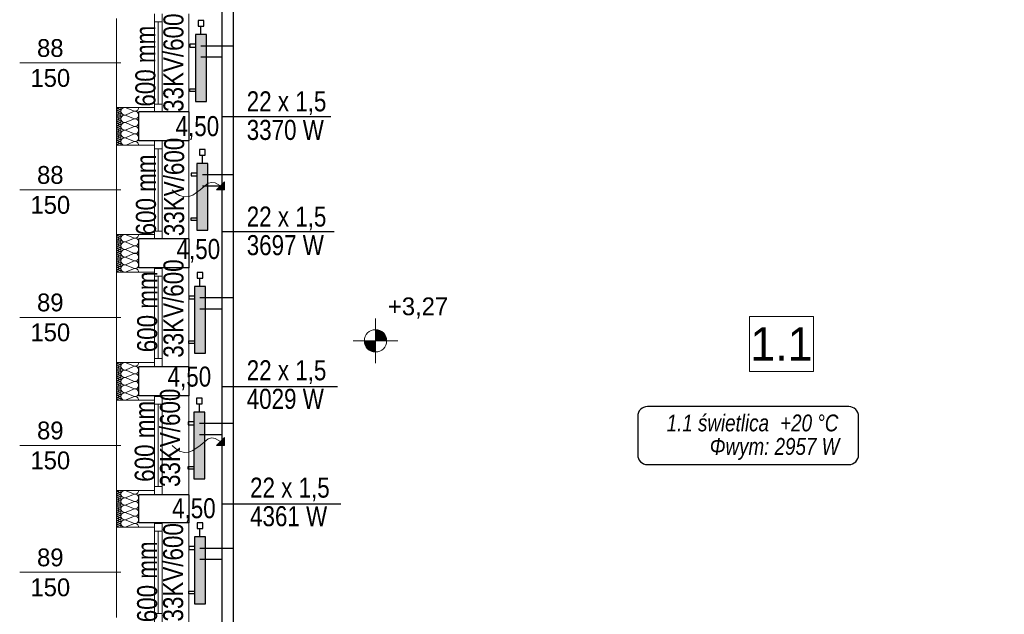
# Model space of a CAD drawing. Extents: x -440864 to -355682, y 13652 to 155872.
# Tile 62 of 179: x -431355 to -422507, y 61202 to 66543. Entities that reach past the tile are written whole.
import ezdxf
from ezdxf.lldxf.tags import DXFTag

# ---------------------------------------------------------------- set-up
doc = ezdxf.new("R2010")
doc.units = 0
doc.header["$MEASUREMENT"] = 0
doc.set_wipeout_variables(frame=1)
for name, color, linetype in [('#podkład', 252, 'Continuous'), ('A-Okna', 252, 'Continuous'), ('Arch ocieplenie', 252, 'Continuous'), ('Inwent Izolacje', 252, 'Continuous'), ('INWENT RZĘDNE', 252, 'Continuous'), ('IS_Armatura_Therm', 7, 'SOLID'), ('IS_Grzejniki_Plan_rzut', 7, 'SOLID'), ('IS_Opisy_działek_Therm', 7, 'SOLID'), ('IS_Powrót', 5, 'DASH'), ('IS_Text_Armatury_Therm', 7, 'Continuous'), ('IS_Text_Konstrukcji', 7, 'Continuous'), ('IS_Text_Odbiornikow_Therm', 7, 'Continuous'), ('IS_Zasilanie', 1, 'SOLID')]:
    doc.layers.add(name, color=color, linetype=linetype)
for name, color, linetype, lineweight in [('A-Okna_Nr_Pióra__9', 252, 'Continuous', 13), ('Arch ocieplenie_Nr_Pióra__9', 252, 'Continuous', 13), ('Arch wykończenie_Nr_Pióra__3', 252, 'Continuous', 18), ('Inwent Izolacje_Nr_Pióra__2', 252, 'Continuous', 13), ('INWENT OPISY_Nr_Pióra__21', 252, 'Continuous', 9), ('INWENT RZĘDNE_Nr_Pióra__21', 252, 'Continuous', 9), ('INWENT. OKNA_Nr_Pióra__21', 252, 'Continuous', 9), ('INWENT. OKNA_Nr_Pióra__5', 252, 'Continuous', 13), ('INWENT.ŚCIANY_Nr_Pióra__1', 252, 'Continuous', 25), ('INWENT.ŚCIANY_Nr_Pióra__2', 252, 'Continuous', 13), ('INWENT.ŚCIANY_Nr_Pióra__21', 252, 'Continuous', 9)]:
    doc.layers.add(name, color=color, linetype=linetype, lineweight=lineweight)
doc.styles.add('GENERATED_STYLE_2', font='txt')
doc.styles.add('GENERATED_STYLE_3', font='txt')
doc.styles.add('GENERATED_STYLE_5', font='txt')
doc.styles.get("Standard").update_dxf_attribs({"font": 'arial.ttf', "width": 0.8, "bigfont": 'BIGFONT.SHX'})
tags = doc.linetypes.add('DASH', pattern=[15, 10, -5]).pattern_tags.tags
tags[6:7] = [DXFTag(74, 4), DXFTag(75, 0), DXFTag(340, '0'), DXFTag(46, 0.0), DXFTag(50, 0.0), DXFTag(44, 0.0), DXFTag(45, 0.0)]
tags[4:5] = [DXFTag(74, 4), DXFTag(75, 0), DXFTag(340, '0'), DXFTag(46, 0.0), DXFTag(50, 0.0), DXFTag(44, 0.0), DXFTag(45, 0.0)]
tags = doc.linetypes.add('SOLID', pattern=[10, 10, 0]).pattern_tags.tags
tags[6:7] = [DXFTag(74, 4), DXFTag(75, 0), DXFTag(340, '0'), DXFTag(46, 0.0), DXFTag(50, 0.0), DXFTag(44, 0.0), DXFTag(45, 0.0)]
tags[4:5] = [DXFTag(74, 4), DXFTag(75, 0), DXFTag(340, '0'), DXFTag(46, 0.0), DXFTag(50, 0.0), DXFTag(44, 0.0), DXFTag(45, 0.0)]

# ---------------------------------------------------------------- blocks, each defined once
blk = doc.blocks.new('Izolacja cieplna 14_196', base_point=(-430484.9, 63462.6))
at = {"layer": 'Arch ocieplenie_Nr_Pióra__9', "linetype": 'Continuous'}
for p, q in [((-430456.9, 63461.9), (-430473, 63454.7)), ((-430473, 63453.2), (-430456.9, 63446)), ((-430456.9, 63444.5), (-430473, 63437.3)), ((-430473, 63435.8), (-430456.9, 63428.6)), ((-430456.9, 63427.1), (-430473, 63419.9)), ((-430473, 63418.5), (-430456.9, 63411.2)), ((-430456.9, 63409.8), (-430473, 63402.6)), ((-430473, 63401.1), (-430456.9, 63393.9)), ((-430456.9, 63392.4), (-430473, 63385.2)), ((-430473, 63383.7), (-430456.9, 63376.5)), ((-430456.9, 63375), (-430473, 63367.8)), ((-430473, 63366.4), (-430456.9, 63359.1)), ((-430456.9, 63357.7), (-430473, 63350.4)), ((-430473, 63349), (-430456.9, 63341.8)), ((-430456.9, 63340.3), (-430473, 63333.1)), ((-430473, 63331.6), (-430456.9, 63324.4)), ((-430456.9, 63322.9), (-430473, 63315.7)), ((-430473, 63314.3), (-430456.9, 63307)), ((-430456.9, 63305.6), (-430473, 63298.3)), ((-430473, 63296.9), (-430456.9, 63289.7)), ((-430456.9, 63288.2), (-430473, 63281)), ((-430473, 63279.5), (-430456.9, 63272.3)), ((-430456.9, 63270.8), (-430473, 63263.6)), ((-430473, 63262.1), (-430456.9, 63254.9)), ((-430456.9, 63253.5), (-430473, 63246.2)), ((-430473, 63244.8), (-430456.9, 63237.6)), ((-430456.9, 63236.1), (-430473, 63228.9)), ((-430473, 63227.4), (-430456.9, 63220.2)), ((-430456.9, 63218.7), (-430473, 63211.5)), ((-430473, 63210), (-430456.9, 63202.8)), ((-430456.9, 63201.4), (-430473, 63194.1)), ((-430473, 63192.7), (-430456.9, 63185.4)), ((-430456.9, 63184), (-430473, 63176.8)), ((-430473, 63175.3), (-430456.9, 63168.1)), ((-430456.9, 63166.6), (-430473, 63159.4)), ((-430473, 63157.9), (-430456.9, 63150.7)), ((-430456.9, 63149.3), (-430473, 63142)), ((-430473, 63140.6), (-430456.9, 63133.3))]:
    blk.add_line(p, q, dxfattribs=at)
for centre, start_param, end_param in [((-430476.4, 63445.2), 2.7288, 6.695979), ((-430476.4, 63427.9), 2.7288, 6.695979), ((-430476.4, 63462.6), 4.712389, 6.695979), ((-430453.5, 63453.9), 5.870392, 9.837571), ((-430453.5, 63436.6), 5.870392, 9.837571), ((-430476.4, 63410.5), 2.7288, 6.695979), ((-430476.4, 63393.1), 2.7288, 6.695979), ((-430476.4, 63375.8), 2.7288, 6.695979), ((-430476.4, 63358.4), 2.7288, 6.695979), ((-430476.4, 63341), 2.7288, 6.695979), ((-430453.5, 63419.2), 5.870392, 9.837571), ((-430453.5, 63401.8), 5.870392, 9.837571), ((-430453.5, 63384.5), 5.870392, 9.837571), ((-430453.5, 63367.1), 5.870392, 9.837571), ((-430453.5, 63349.7), 5.870392, 9.837571), ((-430476.4, 63323.7), 2.7288, 6.695979), ((-430476.4, 63306.3), 2.7288, 6.695979), ((-430476.4, 63288.9), 2.7288, 6.695979), ((-430476.4, 63271.6), 2.7288, 6.695979), ((-430476.4, 63254.2), 2.7288, 6.695979), ((-430453.5, 63332.3), 5.870392, 9.837571), ((-430453.5, 63315), 5.870392, 9.837571), ((-430453.5, 63297.6), 5.870392, 9.837571), ((-430453.5, 63280.2), 5.870392, 9.837571), ((-430453.5, 63262.9), 5.870392, 9.837571), ((-430476.4, 63236.8), 2.7288, 6.695979), ((-430476.4, 63219.5), 2.7288, 6.695979), ((-430476.4, 63202.1), 2.7288, 6.695979), ((-430476.4, 63184.7), 2.7288, 6.695979), ((-430476.4, 63167.3), 2.7288, 6.695979), ((-430453.5, 63245.5), 5.870392, 9.837571), ((-430453.5, 63228.1), 5.870392, 9.837571), ((-430453.5, 63210.8), 5.870392, 9.837571), ((-430453.5, 63193.4), 5.870392, 9.837571), ((-430453.5, 63176), 5.870392, 9.837571), ((-430476.4, 63150), 2.7288, 6.695979), ((-430476.4, 63132.6), 2.7288, 4.712389), ((-430453.5, 63158.7), 5.870392, 9.837571), ((-430453.5, 63141.3), 5.870392, 9.837571)]:
    blk.add_ellipse(centre, major_axis=(0, -8.68), ratio=0.979608, start_param=start_param, end_param=end_param, dxfattribs=at)
blk = doc.blocks.new('Izolacja cieplna 14_197', base_point=(-430484.9, 64612.6))
at = {"layer": 'Arch ocieplenie_Nr_Pióra__9', "linetype": 'Continuous'}
for p, q in [((-430456.9, 64611.9), (-430473, 64604.8)), ((-430473, 64603.4), (-430456.9, 64596.3)), ((-430456.9, 64594.9), (-430473, 64587.8)), ((-430473, 64586.4), (-430456.9, 64579.3)), ((-430456.9, 64577.9), (-430473, 64570.8)), ((-430473, 64569.4), (-430456.9, 64562.3)), ((-430456.9, 64560.9), (-430473, 64553.8)), ((-430473, 64552.4), (-430456.9, 64545.3)), ((-430456.9, 64543.9), (-430473, 64536.8)), ((-430473, 64535.4), (-430456.9, 64528.3)), ((-430456.9, 64526.9), (-430473, 64519.8)), ((-430473, 64518.4), (-430456.9, 64511.3)), ((-430456.9, 64509.9), (-430473, 64502.8)), ((-430473, 64501.4), (-430456.9, 64494.3)), ((-430456.9, 64492.9), (-430473, 64485.8)), ((-430473, 64484.4), (-430456.9, 64477.3)), ((-430456.9, 64475.9), (-430473, 64468.8)), ((-430473, 64467.4), (-430456.9, 64460.3)), ((-430456.9, 64458.9), (-430473, 64451.8)), ((-430473, 64450.4), (-430456.9, 64443.3)), ((-430456.9, 64441.9), (-430473, 64434.8)), ((-430473, 64433.4), (-430456.9, 64426.3)), ((-430456.9, 64424.9), (-430473, 64417.8)), ((-430473, 64416.4), (-430456.9, 64409.3)), ((-430456.9, 64407.9), (-430473, 64400.8)), ((-430473, 64399.4), (-430456.9, 64392.3)), ((-430456.9, 64390.9), (-430473, 64383.8)), ((-430473, 64382.4), (-430456.9, 64375.3)), ((-430456.9, 64373.9), (-430473, 64366.8)), ((-430473, 64365.4), (-430456.9, 64358.3)), ((-430456.9, 64356.9), (-430473, 64349.8)), ((-430473, 64348.4), (-430456.9, 64341.3)), ((-430456.9, 64339.9), (-430473, 64332.8)), ((-430473, 64331.4), (-430456.9, 64324.3)), ((-430456.9, 64322.9), (-430473, 64315.8)), ((-430473, 64314.4), (-430456.9, 64307.3)), ((-430456.9, 64305.9), (-430473, 64298.8)), ((-430473, 64297.4), (-430456.9, 64290.3)), ((-430456.9, 64288.9), (-430473, 64281.8)), ((-430473, 64280.4), (-430456.9, 64273.3))]:
    blk.add_line(p, q, dxfattribs=at)
for centre, start_param, end_param in [((-430476.4, 64595.6), 1.158004, 5.125183), ((-430476.4, 64578.6), 1.158004, 5.125183), ((-430476.4, 64612.6), 3.141593, 5.125182), ((-430453.5, 64604.1), 4.299595, 8.266775), ((-430453.5, 64587.1), 4.299595, 8.266775), ((-430476.4, 64561.6), 1.158004, 5.125183), ((-430476.4, 64544.6), 1.158004, 5.125183), ((-430476.4, 64527.6), 1.158004, 5.125183), ((-430476.4, 64510.6), 1.158004, 5.125183), ((-430476.4, 64493.6), 1.158004, 5.125183), ((-430453.5, 64570.1), 4.299595, 8.266775), ((-430453.5, 64553.1), 4.299595, 8.266775), ((-430453.5, 64536.1), 4.299595, 8.266775), ((-430453.5, 64519.1), 4.299595, 8.266775), ((-430453.5, 64502.1), 4.299595, 8.266775), ((-430476.4, 64476.6), 1.158004, 5.125183), ((-430476.4, 64459.6), 1.158004, 5.125183), ((-430476.4, 64442.6), 1.158004, 5.125183), ((-430476.4, 64425.6), 1.158004, 5.125183), ((-430476.4, 64408.6), 1.158004, 5.125183), ((-430453.5, 64485.1), 4.299595, 8.266775), ((-430453.5, 64468.1), 4.299595, 8.266775), ((-430453.5, 64451.1), 4.299595, 8.266775), ((-430453.5, 64434.1), 4.299595, 8.266775), ((-430453.5, 64417.1), 4.299595, 8.266775), ((-430476.4, 64391.6), 1.158004, 5.125183), ((-430476.4, 64374.6), 1.158004, 5.125183), ((-430476.4, 64357.6), 1.158004, 5.125183), ((-430476.4, 64340.6), 1.158004, 5.125183), ((-430476.4, 64323.6), 1.158004, 5.125183), ((-430453.5, 64400.1), 4.299595, 8.266775), ((-430453.5, 64383.1), 4.299595, 8.266775), ((-430453.5, 64366.1), 4.299595, 8.266775), ((-430453.5, 64349.1), 4.299595, 8.266775), ((-430453.5, 64332.1), 4.299595, 8.266775), ((-430453.5, 64315.1), 4.299595, 8.266775), ((-430476.4, 64306.6), 1.158004, 5.125183), ((-430476.4, 64289.6), 1.158004, 5.125183), ((-430476.4, 64272.6), 1.158004, 3.141593), ((-430453.5, 64298.1), 4.299595, 8.266775), ((-430453.5, 64281.1), 4.299595, 8.266775)]:
    blk.add_ellipse(centre, major_axis=(8.51, 0), ratio=0.999163, start_param=start_param, end_param=end_param, dxfattribs=at)
blk = doc.blocks.new('Izolacja cieplna 14_198', base_point=(-430484.9, 65762.6))
at = {"layer": 'Arch ocieplenie_Nr_Pióra__9', "linetype": 'Continuous'}
for p, q in [((-430456.9, 65761.9), (-430473, 65754.8)), ((-430473, 65753.4), (-430456.9, 65746.3)), ((-430456.9, 65744.9), (-430473, 65737.8)), ((-430473, 65736.4), (-430456.9, 65729.3)), ((-430456.9, 65727.9), (-430473, 65720.8)), ((-430473, 65719.4), (-430456.9, 65712.3)), ((-430456.9, 65710.9), (-430473, 65703.8)), ((-430473, 65702.4), (-430456.9, 65695.3)), ((-430456.9, 65693.9), (-430473, 65686.8)), ((-430473, 65685.4), (-430456.9, 65678.3)), ((-430456.9, 65676.9), (-430473, 65669.8)), ((-430473, 65668.4), (-430456.9, 65661.3)), ((-430456.9, 65659.9), (-430473, 65652.8)), ((-430473, 65651.4), (-430456.9, 65644.3)), ((-430456.9, 65642.9), (-430473, 65635.8)), ((-430473, 65634.4), (-430456.9, 65627.3)), ((-430456.9, 65625.9), (-430473, 65618.8)), ((-430473, 65617.4), (-430456.9, 65610.3)), ((-430456.9, 65608.9), (-430473, 65601.8)), ((-430473, 65600.4), (-430456.9, 65593.3)), ((-430456.9, 65591.9), (-430473, 65584.8)), ((-430473, 65583.4), (-430456.9, 65576.3)), ((-430456.9, 65574.9), (-430473, 65567.8)), ((-430473, 65566.4), (-430456.9, 65559.3)), ((-430456.9, 65557.9), (-430473, 65550.8)), ((-430473, 65549.4), (-430456.9, 65542.3)), ((-430456.9, 65540.9), (-430473, 65533.8)), ((-430473, 65532.4), (-430456.9, 65525.3)), ((-430456.9, 65523.9), (-430473, 65516.8)), ((-430473, 65515.4), (-430456.9, 65508.3)), ((-430456.9, 65506.9), (-430473, 65499.8)), ((-430473, 65498.4), (-430456.9, 65491.3)), ((-430456.9, 65489.9), (-430473, 65482.8)), ((-430473, 65481.4), (-430456.9, 65474.3)), ((-430456.9, 65472.9), (-430473, 65465.8)), ((-430473, 65464.4), (-430456.9, 65457.3)), ((-430456.9, 65455.9), (-430473, 65448.8)), ((-430473, 65447.4), (-430456.9, 65440.3)), ((-430456.9, 65438.9), (-430473, 65431.8)), ((-430473, 65430.4), (-430456.9, 65423.3))]:
    blk.add_line(p, q, dxfattribs=at)
for centre, start_param, end_param in [((-430476.4, 65745.6), 1.158004, 5.125183), ((-430476.4, 65728.6), 1.158004, 5.125183), ((-430476.4, 65762.6), 3.141593, 5.125182), ((-430453.5, 65754.1), 4.299595, 8.266775), ((-430453.5, 65737.1), 4.299595, 8.266775), ((-430476.4, 65711.6), 1.158004, 5.125183), ((-430476.4, 65694.6), 1.158004, 5.125183), ((-430476.4, 65677.6), 1.158004, 5.125183), ((-430476.4, 65660.6), 1.158004, 5.125183), ((-430476.4, 65643.6), 1.158004, 5.125183), ((-430453.5, 65720.1), 4.299595, 8.266775), ((-430453.5, 65703.1), 4.299595, 8.266775), ((-430453.5, 65686.1), 4.299595, 8.266775), ((-430453.5, 65669.1), 4.299595, 8.266775), ((-430453.5, 65652.1), 4.299595, 8.266775), ((-430476.4, 65626.6), 1.158004, 5.125183), ((-430476.4, 65609.6), 1.158004, 5.125183), ((-430476.4, 65592.6), 1.158004, 5.125183), ((-430476.4, 65575.6), 1.158004, 5.125183), ((-430476.4, 65558.6), 1.158004, 5.125183), ((-430453.5, 65635.1), 4.299595, 8.266775), ((-430453.5, 65618.1), 4.299595, 8.266775), ((-430453.5, 65601.1), 4.299595, 8.266775), ((-430453.5, 65584.1), 4.299595, 8.266775), ((-430453.5, 65567.1), 4.299595, 8.266775), ((-430476.4, 65541.6), 1.158004, 5.125183), ((-430476.4, 65524.6), 1.158004, 5.125183), ((-430476.4, 65507.6), 1.158004, 5.125183), ((-430476.4, 65490.6), 1.158004, 5.125183), ((-430476.4, 65473.6), 1.158004, 5.125183), ((-430453.5, 65550.1), 4.299595, 8.266775), ((-430453.5, 65533.1), 4.299595, 8.266775), ((-430453.5, 65516.1), 4.299595, 8.266775), ((-430453.5, 65499.1), 4.299595, 8.266775), ((-430453.5, 65482.1), 4.299595, 8.266775), ((-430453.5, 65465.1), 4.299595, 8.266775), ((-430476.4, 65456.6), 1.158004, 5.125183), ((-430476.4, 65439.6), 1.158004, 5.125183), ((-430476.4, 65422.6), 1.158004, 3.141593), ((-430453.5, 65448.1), 4.299595, 8.266775), ((-430453.5, 65431.1), 4.299595, 8.266775)]:
    blk.add_ellipse(centre, major_axis=(8.51, 0), ratio=0.999163, start_param=start_param, end_param=end_param, dxfattribs=at)
blk = doc.blocks.new('Izolacja cieplna 14_199', base_point=(-430484.9, 66902.6))
at = {"layer": 'Arch ocieplenie_Nr_Pióra__9', "linetype": 'Continuous'}
for p, q in [((-430456.9, 66901.9), (-430473, 66894.8)), ((-430473, 66893.4), (-430456.9, 66886.3)), ((-430456.9, 66884.9), (-430473, 66877.8)), ((-430473, 66876.4), (-430456.9, 66869.3)), ((-430456.9, 66867.9), (-430473, 66860.8)), ((-430473, 66859.4), (-430456.9, 66852.3)), ((-430456.9, 66850.9), (-430473, 66843.8)), ((-430473, 66842.4), (-430456.9, 66835.3)), ((-430456.9, 66833.9), (-430473, 66826.8)), ((-430473, 66825.4), (-430456.9, 66818.3)), ((-430456.9, 66816.9), (-430473, 66809.8)), ((-430473, 66808.4), (-430456.9, 66801.3)), ((-430456.9, 66799.9), (-430473, 66792.8)), ((-430473, 66791.4), (-430456.9, 66784.3)), ((-430456.9, 66782.9), (-430473, 66775.8)), ((-430473, 66774.4), (-430456.9, 66767.3)), ((-430456.9, 66765.9), (-430473, 66758.8)), ((-430473, 66757.4), (-430456.9, 66750.3)), ((-430456.9, 66748.9), (-430473, 66741.8)), ((-430473, 66740.4), (-430456.9, 66733.3)), ((-430456.9, 66731.9), (-430473, 66724.8)), ((-430473, 66723.4), (-430456.9, 66716.3)), ((-430456.9, 66714.9), (-430473, 66707.8)), ((-430473, 66706.4), (-430456.9, 66699.3)), ((-430456.9, 66697.9), (-430473, 66690.8)), ((-430473, 66689.4), (-430456.9, 66682.3)), ((-430456.9, 66680.9), (-430473, 66673.8)), ((-430473, 66672.4), (-430456.9, 66665.3)), ((-430456.9, 66663.9), (-430473, 66656.8)), ((-430473, 66655.4), (-430456.9, 66648.3)), ((-430456.9, 66646.9), (-430473, 66639.8)), ((-430473, 66638.4), (-430456.9, 66631.3)), ((-430456.9, 66629.9), (-430473, 66622.8)), ((-430473, 66621.4), (-430456.9, 66614.3)), ((-430456.9, 66612.9), (-430473, 66605.8)), ((-430473, 66604.4), (-430456.9, 66597.3)), ((-430456.9, 66595.9), (-430473, 66588.8)), ((-430473, 66587.4), (-430456.9, 66580.3)), ((-430456.9, 66578.9), (-430473, 66571.8)), ((-430473, 66570.4), (-430456.9, 66563.3))]:
    blk.add_line(p, q, dxfattribs=at)
for centre, start_param, end_param in [((-430476.4, 66885.6), 1.158004, 5.125183), ((-430476.4, 66902.6), 3.141593, 5.125182), ((-430453.5, 66894.1), 4.299595, 8.266775), ((-430476.4, 66868.6), 1.158004, 5.125183), ((-430476.4, 66851.6), 1.158004, 5.125183), ((-430476.4, 66834.6), 1.158004, 5.125183), ((-430476.4, 66817.6), 1.158004, 5.125183), ((-430476.4, 66800.6), 1.158004, 5.125183), ((-430453.5, 66877.1), 4.299595, 8.266775), ((-430453.5, 66860.1), 4.299595, 8.266775), ((-430453.5, 66843.1), 4.299595, 8.266775), ((-430453.5, 66826.1), 4.299595, 8.266775), ((-430453.5, 66809.1), 4.299595, 8.266775), ((-430453.5, 66792.1), 4.299595, 8.266775), ((-430476.4, 66783.6), 1.158004, 5.125183), ((-430476.4, 66766.6), 1.158004, 5.125183), ((-430476.4, 66749.6), 1.158004, 5.125183), ((-430476.4, 66732.6), 1.158004, 5.125183), ((-430476.4, 66715.6), 1.158004, 5.125183), ((-430453.5, 66775.1), 4.299595, 8.266775), ((-430453.5, 66758.1), 4.299595, 8.266775), ((-430453.5, 66741.1), 4.299595, 8.266775), ((-430453.5, 66724.1), 4.299595, 8.266775), ((-430453.5, 66707.1), 4.299595, 8.266775), ((-430476.4, 66698.6), 1.158004, 5.125183), ((-430476.4, 66681.6), 1.158004, 5.125183), ((-430476.4, 66664.6), 1.158004, 5.125183), ((-430476.4, 66647.6), 1.158004, 5.125183), ((-430476.4, 66630.6), 1.158004, 5.125183), ((-430476.4, 66613.6), 1.158004, 5.125183), ((-430453.5, 66690.1), 4.299595, 8.266775), ((-430453.5, 66673.1), 4.299595, 8.266775), ((-430453.5, 66656.1), 4.299595, 8.266775), ((-430453.5, 66639.1), 4.299595, 8.266775), ((-430453.5, 66622.1), 4.299595, 8.266775), ((-430476.4, 66596.6), 1.158004, 5.125183), ((-430476.4, 66579.6), 1.158004, 5.125183), ((-430476.4, 66562.6), 1.158004, 3.141593), ((-430453.5, 66605.1), 4.299595, 8.266775), ((-430453.5, 66588.1), 4.299595, 8.266775), ((-430453.5, 66571.1), 4.299595, 8.266775)]:
    blk.add_ellipse(centre, major_axis=(8.51, 0), ratio=0.999163, start_param=start_param, end_param=end_param, dxfattribs=at)
blk = doc.blocks.new('Izolacja cieplna 14_319', base_point=(-430284.9, 63132.6))
at = {"layer": 'Inwent Izolacje_Nr_Pióra__2', "linetype": 'Continuous'}
for p, q in [((-430332.6, 63432.4), (-430397.3, 63459.8)), ((-430397.3, 63399.4), (-430332.6, 63426.8)), ((-430332.6, 63366.4), (-430397.3, 63393.8)), ((-430397.3, 63333.4), (-430332.6, 63360.8)), ((-430332.6, 63300.4), (-430397.3, 63327.8)), ((-430397.3, 63267.4), (-430332.6, 63294.8)), ((-430332.6, 63234.4), (-430397.3, 63261.8)), ((-430397.3, 63201.4), (-430332.6, 63228.8)), ((-430332.6, 63168.4), (-430397.3, 63195.8)), ((-430397.3, 63135.4), (-430332.6, 63162.8))]:
    blk.add_line(p, q, dxfattribs=at)
for centre, start_param, end_param in [((-430410.9, 63429.6), 4.299595, 8.266775), ((-430319, 63462.6), 1.158004, 3.141593), ((-430410.9, 63363.6), 4.299595, 8.266775), ((-430319, 63396.6), 1.158004, 5.125183), ((-430319, 63330.6), 1.158004, 5.125183), ((-430410.9, 63297.6), 4.299595, 8.266775), ((-430410.9, 63231.6), 4.299595, 8.266775), ((-430319, 63264.6), 1.158004, 5.125183), ((-430410.9, 63165.6), 4.299595, 8.266775), ((-430319, 63198.6), 1.158004, 5.125183), ((-430319, 63132.6), 3.141593, 5.125182)]:
    blk.add_ellipse(centre, major_axis=(-34, 0), ratio=0.969776, start_param=start_param, end_param=end_param, dxfattribs=at)
blk = doc.blocks.new('Izolacja cieplna 14_320', base_point=(-430284.9, 66562.6))
at = {"layer": 'Inwent Izolacje_Nr_Pióra__2', "linetype": 'Continuous'}
for p, q in [((-430332.6, 66871.5), (-430397.3, 66899.8)), ((-430397.3, 66837.5), (-430332.6, 66865.8)), ((-430332.6, 66803.5), (-430397.3, 66831.8)), ((-430397.3, 66769.5), (-430332.6, 66797.8)), ((-430332.6, 66735.5), (-430397.3, 66763.8)), ((-430397.3, 66701.5), (-430332.6, 66729.8)), ((-430332.6, 66667.5), (-430397.3, 66695.8)), ((-430397.3, 66633.5), (-430332.6, 66661.8)), ((-430332.6, 66599.5), (-430397.3, 66627.8)), ((-430397.3, 66565.5), (-430332.6, 66593.8))]:
    blk.add_line(p, q, dxfattribs=at)
for centre, start_param, end_param in [((-430410.9, 66868.6), 4.299595, 8.266775), ((-430319, 66902.6), 1.158004, 3.141593), ((-430410.9, 66800.6), 4.299595, 8.266775), ((-430319, 66834.6), 1.158004, 5.125183), ((-430319, 66766.6), 1.158004, 5.125183), ((-430410.9, 66732.6), 4.299595, 8.266775), ((-430319, 66698.6), 1.158004, 5.125183), ((-430410.9, 66664.6), 4.299595, 8.266775), ((-430410.9, 66596.6), 4.299595, 8.266775), ((-430319, 66630.6), 1.158004, 5.125183), ((-430319, 66562.6), 3.141593, 5.125182)]:
    blk.add_ellipse(centre, major_axis=(-34, 0), ratio=0.999163, start_param=start_param, end_param=end_param, dxfattribs=at)
blk = doc.blocks.new('Izolacja cieplna 14_321', base_point=(-430284.9, 64272.6))
at = {"layer": 'Inwent Izolacje_Nr_Pióra__2', "linetype": 'Continuous'}
for p, q in [((-430332.6, 64581.5), (-430397.3, 64609.8)), ((-430397.3, 64547.5), (-430332.6, 64575.8)), ((-430332.6, 64513.5), (-430397.3, 64541.8)), ((-430397.3, 64479.5), (-430332.6, 64507.8)), ((-430332.6, 64445.5), (-430397.3, 64473.8)), ((-430397.3, 64411.5), (-430332.6, 64439.8)), ((-430332.6, 64377.5), (-430397.3, 64405.8)), ((-430397.3, 64343.5), (-430332.6, 64371.8)), ((-430332.6, 64309.5), (-430397.3, 64337.8)), ((-430397.3, 64275.5), (-430332.6, 64303.8))]:
    blk.add_line(p, q, dxfattribs=at)
for centre, start_param, end_param in [((-430410.9, 64578.6), 4.299595, 8.266775), ((-430319, 64612.6), 1.158004, 3.141593), ((-430410.9, 64510.6), 4.299595, 8.266775), ((-430319, 64544.6), 1.158004, 5.125183), ((-430319, 64476.6), 1.158004, 5.125183), ((-430410.9, 64442.6), 4.299595, 8.266775), ((-430410.9, 64374.6), 4.299595, 8.266775), ((-430319, 64408.6), 1.158004, 5.125183), ((-430410.9, 64306.6), 4.299595, 8.266775), ((-430319, 64340.6), 1.158004, 5.125183), ((-430319, 64272.6), 3.141593, 5.125182)]:
    blk.add_ellipse(centre, major_axis=(-34, 0), ratio=0.999163, start_param=start_param, end_param=end_param, dxfattribs=at)
blk = doc.blocks.new('Izolacja cieplna 14_322', base_point=(-430284.9, 65422.6))
at = {"layer": 'Inwent Izolacje_Nr_Pióra__2', "linetype": 'Continuous'}
for p, q in [((-430332.6, 65731.5), (-430397.3, 65759.8)), ((-430397.3, 65697.5), (-430332.6, 65725.8)), ((-430332.6, 65663.5), (-430397.3, 65691.8)), ((-430397.3, 65629.5), (-430332.6, 65657.8)), ((-430332.6, 65595.5), (-430397.3, 65623.8)), ((-430397.3, 65561.5), (-430332.6, 65589.8)), ((-430332.6, 65527.5), (-430397.3, 65555.8)), ((-430397.3, 65493.5), (-430332.6, 65521.8)), ((-430332.6, 65459.5), (-430397.3, 65487.8)), ((-430397.3, 65425.5), (-430332.6, 65453.8))]:
    blk.add_line(p, q, dxfattribs=at)
for centre, start_param, end_param in [((-430410.9, 65728.6), 4.299595, 8.266775), ((-430319, 65762.6), 1.158004, 3.141593), ((-430410.9, 65660.6), 4.299595, 8.266775), ((-430319, 65694.6), 1.158004, 5.125183), ((-430319, 65626.6), 1.158004, 5.125183), ((-430410.9, 65592.6), 4.299595, 8.266775), ((-430410.9, 65524.6), 4.299595, 8.266775), ((-430319, 65558.6), 1.158004, 5.125183), ((-430410.9, 65456.6), 4.299595, 8.266775), ((-430319, 65490.6), 1.158004, 5.125183), ((-430319, 65422.6), 3.141593, 5.125182)]:
    blk.add_ellipse(centre, major_axis=(-34, 0), ratio=0.999163, start_param=start_param, end_param=end_param, dxfattribs=at)
blk = doc.blocks.new('Krzywa_17', base_point=(-429984.9, 63867.6))
at = {"layer": 'A-Okna_Nr_Pióra__9', "linetype": 'Continuous'}
blk.add_hatch(color=256, dxfattribs=at).paths.add_polyline_path([(-429514.4, 63867.6), (-429585.1, 63868), (-429514, 63938.3)], flags=0)
for p, q in [((-429585.1, 63868), (-429514, 63938.3)), ((-429514.4, 63867.6), (-429514, 63938.3)), ((-429514.4, 63867.6), (-429585.1, 63868))]:
    blk.add_line(p, q, dxfattribs=at)
at = {"layer": 'A-Okna_Nr_Pióra__9', "linetype": 'Continuous', "flags": 128}
blk.add_lwpolyline([(-429984.9, 63867.6), (-429953.8, 63838.4), (-429918.7, 63817.2), (-429874.1, 63805), (-429835.4, 63807.5), (-429798.9, 63820.5), (-429734.4, 63867.6), (-429661, 63927.2), (-429629.1, 63934.3), (-429599.2, 63930.3), (-429549.5, 63903.2)], dxfattribs=at)
blk = doc.blocks.new('Krzywa_19', base_point=(-429984.9, 66162.6))
at = {"layer": 'A-Okna_Nr_Pióra__9', "linetype": 'Continuous'}
blk.add_hatch(color=256, dxfattribs=at).paths.add_polyline_path([(-429514.4, 66162.6), (-429585.1, 66163), (-429514, 66233.3)], flags=0)
for p, q in [((-429585.1, 66163), (-429514, 66233.3)), ((-429514.4, 66162.6), (-429514, 66233.3)), ((-429514.4, 66162.6), (-429585.1, 66163))]:
    blk.add_line(p, q, dxfattribs=at)
at = {"layer": 'A-Okna_Nr_Pióra__9', "linetype": 'Continuous', "flags": 128}
blk.add_lwpolyline([(-429984.9, 66162.6), (-429953.8, 66133.4), (-429918.7, 66112.2), (-429874.1, 66100), (-429835.4, 66102.5), (-429798.9, 66115.5), (-429734.4, 66162.6), (-429661, 66222.2), (-429629.1, 66229.3), (-429599.2, 66225.3), (-429549.5, 66198.2)], dxfattribs=at)
blk = doc.blocks.new('Koty wysokościowe_25', base_point=(-428157.8, 64806.9))
at = {"layer": 'INWENT RZĘDNE_Nr_Pióra__21', "linetype": 'Continuous'}
for points in [[(-428157.8, 64806.9), (-428057.8, 64806.9), (-428065.4, 64845.2), (-428087.1, 64877.6), (-428119.5, 64899.3), (-428157.8, 64906.9)], [(-428157.8, 64806.9), (-428257.8, 64806.9), (-428250.2, 64768.6), (-428228.5, 64736.2), (-428196, 64714.5), (-428157.8, 64706.9)]]:
    blk.add_hatch(color=256, dxfattribs=at).paths.add_polyline_path(points, flags=0)
for p, q in [((-428157.8, 64606.9), (-428157.8, 65006.9)), ((-428357.8, 64806.9), (-427957.8, 64806.9))]:
    blk.add_line(p, q, dxfattribs=at)
blk.add_circle((-428157.8, 64806.9), 100, dxfattribs=at)
at = {"layer": 'INWENT RZĘDNE_Nr_Pióra__21', "insert": (-428046, 65006.9), "char_height": 160, "attachment_point": 7, "style": 'GENERATED_STYLE_2'}
blk.add_mtext('{+3,27}', dxfattribs=at)
blk = doc.blocks.new('piętro')
at = {"layer": 'Arch wykończenie_Nr_Pióra__3', "color": 252, "linetype": 'Continuous'}
for p, q in [((-430484.9, 59254.3), (-430144.9, 59254.3)), ((-430484.9, 58914.3), (-430484.9, 59254.3)), ((-430484.9, 58914.3), (-430144.9, 58914.3)), ((-430484.9, 58114.3), (-430144.9, 58114.3)), ((-430484.9, 57774.3), (-430484.9, 58114.3)), ((-430484.9, 57774.3), (-430144.9, 57774.3)), ((-430484.9, 56964.3), (-430144.9, 56964.3)), ((-430484.9, 56624.3), (-430484.9, 56964.3)), ((-430484.9, 56624.3), (-430144.9, 56624.3)), ((-430484.9, 55814.3), (-430144.9, 55814.3)), ((-430484.9, 55484.3), (-430484.9, 55814.3)), ((-430484.9, 55484.3), (-430144.9, 55484.3))]:
    blk.add_line(p, q, dxfattribs=at)
at = {"layer": 'INWENT. OKNA_Nr_Pióra__5', "color": 252, "linetype": 'Continuous'}
for p, q in [((-430144.9, 60094.3), (-430144.9, 59214.3)), ((-430074.9, 60094.3), (-430074.9, 59214.3)), ((-430074.9, 60024.3), (-430144.9, 60024.3)), ((-430109.9, 60024.3), (-430109.9, 59284.3)), ((-430444.9, 59654.3), (-431354.9, 59654.3)), ((-430074.9, 59284.3), (-430144.9, 59284.3)), ((-430074.9, 59214.3), (-430144.9, 59214.3)), ((-430074.9, 58954.3), (-430144.9, 58954.3)), ((-430144.9, 58954.3), (-430144.9, 58074.3)), ((-430074.9, 58954.3), (-430074.9, 58074.3)), ((-430074.9, 58884.3), (-430144.9, 58884.3)), ((-430109.9, 58884.3), (-430109.9, 58144.3)), ((-430444.9, 58514.3), (-431354.9, 58514.3)), ((-430074.9, 58144.3), (-430144.9, 58144.3)), ((-430074.9, 58074.3), (-430144.9, 58074.3)), ((-430144.9, 57814.3), (-430144.9, 56924.3)), ((-430074.9, 57809.3), (-430144.9, 57809.3)), ((-430074.9, 57814.3), (-430074.9, 56924.3)), ((-430074.9, 57739.3), (-430144.9, 57739.3)), ((-430109.9, 57739.3), (-430109.9, 56999.3)), ((-430444.9, 57369.3), (-431354.9, 57369.3)), ((-430074.9, 56999.3), (-430144.9, 56999.3)), ((-430074.9, 56929.3), (-430144.9, 56929.3)), ((-430144.9, 56664.3), (-430144.9, 55774.3)), ((-430074.9, 56659.3), (-430144.9, 56659.3)), ((-430074.9, 56664.3), (-430074.9, 55774.3)), ((-430074.9, 56589.3), (-430144.9, 56589.3)), ((-430109.9, 56589.3), (-430109.9, 55849.3)), ((-430444.9, 56219.3), (-431354.9, 56219.3)), ((-430074.9, 55849.3), (-430144.9, 55849.3)), ((-430074.9, 55779.3), (-430144.9, 55779.3)), ((-430144.9, 55524.3), (-430144.9, 54634.3)), ((-430074.9, 55519.3), (-430144.9, 55519.3)), ((-430074.9, 55524.3), (-430074.9, 54634.3)), ((-430074.9, 55449.3), (-430144.9, 55449.3)), ((-430109.9, 55449.3), (-430109.9, 54709.3)), ((-430444.9, 55079.3), (-431354.9, 55079.3)), ((-430074.9, 54709.3), (-430144.9, 54709.3))]:
    blk.add_line(p, q, dxfattribs=at)
at = {"layer": 'INWENT.ŚCIANY_Nr_Pióra__1', "color": 252, "linetype": 'Continuous'}
for p, q in [((-429834.9, 59214.3), (-430284.9, 59214.3)), ((-430284.9, 58954.3), (-430284.9, 59214.3)), ((-429834.9, 59214.3), (-429834.9, 58954.3)), ((-429834.9, 58954.3), (-430284.9, 58954.3)), ((-429834.9, 58074.3), (-430284.9, 58074.3)), ((-430284.9, 57814.3), (-430284.9, 58074.3)), ((-429834.9, 58074.3), (-429834.9, 57814.3)), ((-429834.9, 57814.3), (-430284.9, 57814.3)), ((-429834.9, 56924.3), (-430284.9, 56924.3)), ((-430284.9, 56664.3), (-430284.9, 56924.3)), ((-429834.9, 56924.3), (-429834.9, 56664.3)), ((-429834.9, 56664.3), (-430284.9, 56664.3)), ((-429834.9, 55774.3), (-430284.9, 55774.3)), ((-430284.9, 55524.3), (-430284.9, 55774.3)), ((-429834.9, 55774.3), (-429834.9, 55524.3)), ((-429834.9, 55524.3), (-430284.9, 55524.3))]:
    blk.add_line(p, q, dxfattribs=at)
at = {"layer": 'INWENT.ŚCIANY_Nr_Pióra__2', "color": 252, "linetype": 'Continuous'}
for p, q in [((-430444.9, 58914.3), (-430444.9, 59254.3)), ((-430444.9, 57774.3), (-430444.9, 58114.3)), ((-430444.9, 56624.3), (-430444.9, 56964.3)), ((-430444.9, 55484.3), (-430444.9, 55814.3))]:
    blk.add_line(p, q, dxfattribs=at)
at = {"layer": 'INWENT.ŚCIANY_Nr_Pióra__21', "color": 252, "linetype": 'Continuous'}
for p, q in [((-429834.9, 60094.3), (-429834.9, 59214.3)), ((-430484.9, 59254.3), (-430484.9, 60054.3)), ((-429834.9, 58954.3), (-429834.9, 58074.3)), ((-430484.9, 58114.3), (-430484.9, 58914.3)), ((-429834.9, 57814.3), (-429834.9, 56924.3)), ((-430484.9, 56964.3), (-430484.9, 57774.3)), ((-429834.9, 56664.3), (-429834.9, 55774.3)), ((-430484.9, 55814.3), (-430484.9, 56624.3)), ((-430484.9, 54674.3), (-430484.9, 55484.3)), ((-429834.9, 55524.3), (-429834.9, 54634.3))]:
    blk.add_line(p, q, dxfattribs=at)
at = {"layer": 'A-Okna', "color": 252, "linetype": 'Continuous', "lineweight": 13}
for name, p in [('Krzywa_19', (-429984.9, 58514.3)), ('Krzywa_17', (-429984.9, 56219.3))]:
    blk.add_blockref(name, p, dxfattribs=at)
at = {"layer": 'Arch ocieplenie', "color": 252, "linetype": 'Continuous', "lineweight": 13}
for name, p in [('Izolacja cieplna 14_199', (-430484.9, 59254.3)), ('Izolacja cieplna 14_198', (-430484.9, 58114.3)), ('Izolacja cieplna 14_197', (-430484.9, 56964.3)), ('Izolacja cieplna 14_196', (-430484.9, 55814.3))]:
    blk.add_blockref(name, p, dxfattribs=at)
at = {"layer": 'Inwent Izolacje', "color": 252, "linetype": 'Continuous', "lineweight": 13}
for name, p in [('Izolacja cieplna 14_320', (-430284.9, 58914.3)), ('Izolacja cieplna 14_322', (-430284.9, 57774.3)), ('Izolacja cieplna 14_321', (-430284.9, 56624.3)), ('Izolacja cieplna 14_319', (-430284.9, 55484.3))]:
    blk.add_blockref(name, p, dxfattribs=at)
at = {"layer": 'INWENT RZĘDNE', "color": 252}
blk.add_blockref('Koty wysokościowe_25', (-428157.8, 57158.5), dxfattribs=at)
at = {"layer": 'INWENT. OKNA_Nr_Pióra__21', "color": 252, "linetype": 'Continuous', "char_height": 160, "width": 709.227, "attachment_point": 2, "line_spacing_factor": 1.007581, "style": 'GENERATED_STYLE_5'}
for s, insert in [('{88\\P150}', (-431079.9, 59868.4)), ('{88\\P150}', (-431079.9, 58728.4)), ('{89\\P150}', (-431079.9, 57583.4)), ('{89\\P150}', (-431079.9, 56433.4)), ('{89\\P150}', (-431079.9, 55293.4))]:
    blk.add_mtext(s, dxfattribs=dict(at, insert=insert))
at = {"color": 252, "linetype": 'Continuous', "ltscale": 1717697.055093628}
blk.add_wipeout([(-424798.2, 57376.9), (-424222.2, 57376.9), (-424222.2, 56882.8), (-424798.2, 56882.8)], dxfattribs=at).dxf.layer = 'INWENT OPISY_Nr_Pióra__21'
at = {"layer": 'INWENT OPISY_Nr_Pióra__21', "color": 252, "linetype": 'Continuous', "flags": 128}
blk.add_lwpolyline([(-424798.2, 57376.9), (-424222.2, 57376.9), (-424222.2, 56882.8), (-424798.2, 56882.8)], close=True, dxfattribs=at)
at = {"layer": 'INWENT OPISY_Nr_Pióra__21', "color": 252, "linetype": 'Continuous', "insert": (-424510.2, 56979.8), "char_height": 300, "attachment_point": 8, "style": 'GENERATED_STYLE_3'}
blk.add_mtext('{1.1 }', dxfattribs=at)

msp = doc.modelspace()

# ---------------------------------------------------------------- block references
at = {"layer": '#podkład', "color": 3, "lineweight": 50}
msp.add_blockref('piętro', (0, 6500), dxfattribs=at)

# ---------------------------------------------------------------- next in the draw order: hatches: boundary and pattern name
at = {"layer": 'IS_Grzejniki_Plan_rzut', "ltscale": 10}
for points in [[(-429776.6, 66409.4), (-429776.6, 65809.4), (-429676.6, 65809.4), (-429676.6, 66409.4)], [(-429763.5, 65251.9), (-429763.5, 64651.9), (-429663.5, 64651.9), (-429663.5, 65251.9)], [(-429784.9, 64146.7), (-429784.9, 63546.7), (-429684.9, 63546.7), (-429684.9, 64146.7)], [(-429790.1, 63017.8), (-429790.1, 62417.8), (-429690.1, 62417.8), (-429690.1, 63017.8)], [(-429784.9, 61897.7), (-429784.9, 61297.7), (-429684.9, 61297.7), (-429684.9, 61897.7)]]:
    msp.add_hatch(color=253, dxfattribs=at).paths.add_polyline_path(points)

# ---------------------------------------------------------------- next in the draw order: linework, layer by layer
at = {"layer": 'IS_Armatura_Therm', "ltscale": 10}
for p, q in [((-429701.6, 66534.4), (-429751.6, 66534.4)), ((-429751.6, 66534.4), (-429751.6, 66484.4)), ((-429701.6, 66484.4), (-429701.6, 66534.4)), ((-429751.6, 66484.4), (-429701.6, 66484.4)), ((-429726.6, 66409.4), (-429726.6, 66484.4)), ((-429688.5, 65376.9), (-429738.5, 65376.9)), ((-429738.5, 65376.9), (-429738.5, 65326.9)), ((-429738.5, 65326.9), (-429688.5, 65326.9)), ((-429713.5, 65251.9), (-429713.5, 65326.9)), ((-429688.5, 65326.9), (-429688.5, 65376.9)), ((-429709.9, 64271.7), (-429759.9, 64271.7)), ((-429759.9, 64271.7), (-429759.9, 64221.7)), ((-429709.9, 64221.7), (-429709.9, 64271.7)), ((-429759.9, 64221.7), (-429709.9, 64221.7)), ((-429734.9, 64146.7), (-429734.9, 64221.7)), ((-429715.1, 63142.8), (-429765.1, 63142.8)), ((-429765.1, 63142.8), (-429765.1, 63092.8)), ((-429765.1, 63092.8), (-429715.1, 63092.8)), ((-429740.1, 63017.8), (-429740.1, 63092.8)), ((-429715.1, 63092.8), (-429715.1, 63142.8)), ((-429709.9, 62022.7), (-429759.9, 62022.7)), ((-429759.9, 62022.7), (-429759.9, 61972.7)), ((-429709.9, 61972.7), (-429709.9, 62022.7)), ((-429759.9, 61972.7), (-429709.9, 61972.7)), ((-429734.9, 61897.7), (-429734.9, 61972.7))]:
    msp.add_line(p, q, dxfattribs=at)
at = {"layer": 'IS_Grzejniki_Plan_rzut', "ltscale": 10}
for p, q in [((-429776.6, 66409.4), (-429776.6, 65809.4)), ((-429676.6, 66409.4), (-429776.6, 66409.4)), ((-429776.6, 66409.4), (-429776.6, 66409.4)), ((-429676.6, 65809.4), (-429676.6, 66409.4)), ((-429776.6, 66321.9), (-429826.6, 66321.9)), ((-429826.6, 66321.9), (-429826.6, 66296.9)), ((-429826.6, 66296.9), (-429776.6, 66296.9)), ((-429826.6, 65896.9), (-429826.6, 65921.9)), ((-429826.6, 65921.9), (-429776.6, 65921.9)), ((-429776.6, 65896.9), (-429826.6, 65896.9)), ((-429776.6, 65809.4), (-429676.6, 65809.4)), ((-429763.5, 65251.9), (-429763.5, 64651.9)), ((-429663.5, 65251.9), (-429763.5, 65251.9)), ((-429763.5, 65251.9), (-429763.5, 65251.9)), ((-429663.5, 64651.9), (-429663.5, 65251.9)), ((-429763.5, 65164.4), (-429813.5, 65164.4)), ((-429813.5, 65164.4), (-429813.5, 65139.4)), ((-429813.5, 65139.4), (-429763.5, 65139.4)), ((-429813.5, 64739.4), (-429813.5, 64764.4)), ((-429813.5, 64764.4), (-429763.5, 64764.4)), ((-429763.5, 64739.4), (-429813.5, 64739.4)), ((-429763.5, 64651.9), (-429663.5, 64651.9)), ((-429784.9, 64146.7), (-429784.9, 63546.7)), ((-429684.9, 64146.7), (-429784.9, 64146.7)), ((-429784.9, 64146.7), (-429784.9, 64146.7)), ((-429684.9, 63546.7), (-429684.9, 64146.7)), ((-429784.9, 64059.2), (-429834.9, 64059.2)), ((-429834.9, 64059.2), (-429834.9, 64034.2)), ((-429834.9, 64034.2), (-429784.9, 64034.2)), ((-429834.9, 63634.2), (-429834.9, 63659.2)), ((-429834.9, 63659.2), (-429784.9, 63659.2)), ((-429784.9, 63634.2), (-429834.9, 63634.2)), ((-429784.9, 63546.7), (-429684.9, 63546.7)), ((-429790.1, 63017.8), (-429790.1, 62417.8)), ((-429690.1, 63017.8), (-429790.1, 63017.8)), ((-429790.1, 63017.8), (-429790.1, 63017.8)), ((-429690.1, 62417.8), (-429690.1, 63017.8)), ((-429790.1, 62930.3), (-429840.1, 62930.3)), ((-429840.1, 62930.3), (-429840.1, 62905.3)), ((-429840.1, 62905.3), (-429790.1, 62905.3)), ((-429840.1, 62505.3), (-429840.1, 62530.3)), ((-429840.1, 62530.3), (-429790.1, 62530.3)), ((-429790.1, 62505.3), (-429840.1, 62505.3)), ((-429790.1, 62417.8), (-429690.1, 62417.8)), ((-429784.9, 61897.7), (-429784.9, 61297.7)), ((-429684.9, 61897.7), (-429784.9, 61897.7)), ((-429784.9, 61897.7), (-429784.9, 61897.7)), ((-429684.9, 61297.7), (-429684.9, 61897.7)), ((-429784.9, 61810.2), (-429834.9, 61810.2)), ((-429834.9, 61810.2), (-429834.9, 61785.2)), ((-429834.9, 61785.2), (-429784.9, 61785.2)), ((-429834.9, 61385.2), (-429834.9, 61410.2)), ((-429834.9, 61410.2), (-429784.9, 61410.2)), ((-429784.9, 61385.2), (-429834.9, 61385.2)), ((-429784.9, 61297.7), (-429684.9, 61297.7))]:
    msp.add_line(p, q, dxfattribs=at)
at = {"layer": 'IS_Opisy_działek_Therm', "ltscale": 10}
for p, q in [((-429534.9, 65674.4), (-428559.9, 65674.4)), ((-429534.9, 64639.5), (-428529.9, 64639.5)), ((-429534.9, 63249), (-428499.9, 63249)), ((-429534.9, 62195), (-428469.9, 62195))]:
    msp.add_line(p, q, dxfattribs=at)
at = {"layer": 'IS_Powrót', "lineweight": 30, "ltscale": 10}
for p, q in [((-429434.9, 66309.4), (-429434.9, 70120.1)), ((-429726.6, 66309.4), (-429434.9, 66309.4)), ((-429434.9, 65151.9), (-429434.9, 66309.4)), ((-429713.5, 65151.9), (-429434.9, 65151.9)), ((-429434.9, 64046.7), (-429434.9, 65151.9)), ((-429734.9, 64046.7), (-429434.9, 64046.7)), ((-429434.9, 62917.8), (-429434.9, 64046.7)), ((-429740.1, 62917.8), (-429434.9, 62917.8)), ((-429434.9, 61797.7), (-429434.9, 62917.8)), ((-429734.9, 61797.7), (-429434.9, 61797.7)), ((-429434.9, 57640.8), (-429434.9, 61797.7))]:
    msp.add_line(p, q, dxfattribs=at)
at = {"layer": 'IS_Text_Konstrukcji', "linetype": 'SOLID', "ltscale": 10}
msp.add_lwpolyline([(-425714.9, 62547.3), (-423903.3, 62547.3, 0.414214), (-423816.6, 62633.9), (-423816.6, 62980.6, 0.414214), (-423903.3, 63067.3), (-425714.9, 63067.3, 0.414214), (-425801.6, 62980.6), (-425801.6, 62633.9, 0.414214), (-425714.9, 62547.3)], format="xyb", dxfattribs=at)
at = {"layer": 'IS_Zasilanie', "lineweight": 30, "ltscale": 10}
for p, q in [((-429534.9, 66209.4), (-429534.9, 70220.1)), ((-429726.6, 66209.4), (-429534.9, 66209.4)), ((-429534.9, 65051.9), (-429534.9, 66209.4)), ((-429713.5, 65051.9), (-429534.9, 65051.9)), ((-429534.9, 63946.7), (-429534.9, 65051.9)), ((-429734.9, 63946.7), (-429534.9, 63946.7)), ((-429534.9, 62817.8), (-429534.9, 63946.7)), ((-429740.1, 62817.8), (-429534.9, 62817.8)), ((-429534.9, 61697.7), (-429534.9, 62817.8)), ((-429734.9, 61697.7), (-429534.9, 61697.7)), ((-429534.9, 57554.8), (-429534.9, 61697.7))]:
    msp.add_line(p, q, dxfattribs=at)

# ---------------------------------------------------------------- next in the draw order: texts
at = {"layer": 'IS_Opisy_działek_Therm', "ltscale": 10, "char_height": 180}
for s, insert, attachment_point in [('\\fArial|b0|i0;22 x 1,5', (-429314.9, 65686), 7), ('\\fArial|b0|i0;3370 W', (-429314.9, 65642.8), 1), ('\\fArial|b0|i0;22 x 1,5', (-429314.9, 64651.1), 7), ('\\fArial|b0|i0;3697 W', (-429314.9, 64607.9), 1), ('\\fArial|b0|i0;22 x 1,5', (-429314.9, 63270.6), 7), ('\\fArial|b0|i0;4029 W', (-429314.9, 63227.4), 1), ('\\fArial|b0|i0;22 x 1,5', (-429284.9, 62216.6), 7), ('\\fArial|b0|i0;4361 W', (-429284.9, 62173.4), 1)]:
    msp.add_mtext(s, dxfattribs=dict(at, insert=insert, attachment_point=attachment_point))
at = {"layer": 'IS_Opisy_działek_Therm', "color": 3, "lineweight": 50, "ltscale": 10, "char_height": 180, "rotation": 90}
for insert, attachment_point in [((-426809.7, 64255.1), 7), ((-426752.1, 64235.1), 1), ((-426734.7, 64195.1), 7), ((-426734.7, 64195.1), 7), ((-427893.3, 63500.1), 9), ((-427835.7, 63500.1), 3), ((-425205.3, 63500.1), 9), ((-425147.7, 63500.1), 3), ((-422582.4, 63500.1), 9), ((-422524.8, 63500.1), 3), ((-427818.3, 63045.1), 9), ((-427818.3, 63045.1), 9), ((-425130.3, 63045.1), 9), ((-425130.3, 63045.1), 9), ((-422507.4, 63045.1), 9), ((-422507.4, 63045.1), 9)]:
    msp.add_mtext('\\fArial|b0|i0;', dxfattribs=dict(at, insert=insert, attachment_point=attachment_point))
at = {"layer": 'IS_Opisy_działek_Therm', "color": 3, "lineweight": 50, "ltscale": 10, "char_height": 180}
for insert, attachment_point in [((-428642.6, 63825.1), 9), ((-429047.6, 63750.1), 9), ((-429047.6, 63750.1), 9), ((-428642.6, 63781.9), 3), ((-426553.6, 63708.1), 9), ((-426553.6, 63708.1), 9), ((-426148.6, 63783.1), 9), ((-426148.6, 63739.9), 3), ((-428849.9, 61547.3), 7), ((-428849.9, 61504.1), 1), ((-428909.9, 61472.3), 7), ((-428909.9, 61472.3), 7)]:
    msp.add_mtext('\\fArial|b0|i0;', dxfattribs=dict(at, insert=insert, attachment_point=attachment_point))
at = {"layer": 'IS_Text_Armatury_Therm', "linetype": 'SOLID', "ltscale": 10, "char_height": 180, "attachment_point": 9}
for insert in [(-429562.6, 65463.5), (-429553.7, 64359.8), (-429634.3, 63213.7), (-429594, 62031.6)]:
    msp.add_mtext('\\fArial|b0|i0;4,50  ', dxfattribs=dict(at, insert=insert))
at = {"layer": 'IS_Text_Konstrukcji', "linetype": 'SOLID', "ltscale": 10, "char_height": 151.2}
for s, insert, attachment_point in [('\\fArial|b0|i1;1.1 świetlica', (-424621.6, 62843.3), 9), ('\\fArial|b0|i1;+20 °C', (-424521.6, 62843.3), 7), ('\\fArial|b0|i1;Φwym: 2957 W', (-424571.6, 62785.7), 2)]:
    msp.add_mtext(s, dxfattribs=dict(at, insert=insert, attachment_point=attachment_point))
at = {"layer": 'IS_Text_Odbiornikow_Therm', "linetype": 'SOLID', "ltscale": 10, "char_height": 180, "rotation": 90}
for s, insert, attachment_point in [('\\fArial|b0|i0;33KV/600', (-430063.5, 65714.6), 1), ('\\fArial|b0|i0;600 mm', (-430315.8, 66488.5), 3), ('\\fArial|b0|i0;33KV/600', (-430057.3, 64599), 1), ('\\fArial|b0|i0;600 mm', (-430310.5, 65332.3), 3), ('\\fArial|b0|i0;33KV/600', (-430063.3, 63506.4), 1), ('\\fArial|b0|i0;600 mm', (-430299.6, 64282.2), 3), ('\\fArial|b0|i0;33KV/600', (-430094.7, 62345.7), 1), ('\\fArial|b0|i0;600 mm', (-430321.7, 63118.7), 3), ('\\fArial|b0|i0;33KV/600', (-430066.3, 61137.5), 1), ('\\fArial|b0|i0;600 mm', (-430300.2, 61857.3), 3)]:
    msp.add_mtext(s, dxfattribs=dict(at, insert=insert, attachment_point=attachment_point))

doc.saveas('drawing.dxf')
